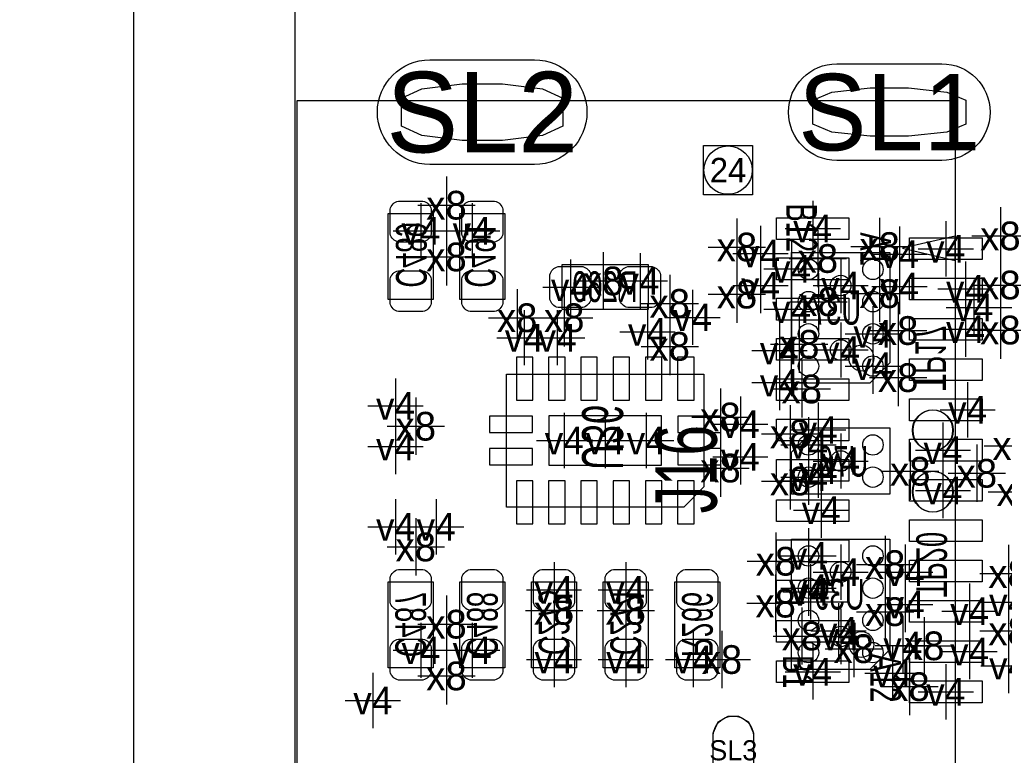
# Model space of a CAD drawing. Extents: x -36 to 384, y -28 to 269.
# Tile 28 of 53: x -3 to 9, y 45 to 54. Entities that reach past the tile are written whole.
import ezdxf
from ezdxf.enums import TextEntityAlignment as Align

# ---------------------------------------------------------------- set-up
doc = ezdxf.new("R2010")
doc.units = 0
for name, color, linetype in [('BG_OUTLINE', 7, 'CONTINUOUS'), ('BG_PANEL', 7, 'CONTINUOUS'), ('MA_NCLEGEND-1-16', 7, 'CONTINUOUS'), ('MA_NCLEGEND-1-2', 7, 'CONTINUOUS'), ('MA_NCLEGEND-14-15', 7, 'CONTINUOUS'), ('MA_NCLEGEND-15-16', 7, 'CONTINUOUS'), ('MA_NCLEGEND-2-3', 7, 'CONTINUOUS'), ('MA_NCLEGEND-3-14', 7, 'CONTINUOUS'), ('PG_ASSEMBLY_BOTTOM', 7, 'CONTINUOUS'), ('PG_ASSEMBLY_TOP', 7, 'CONTINUOUS'), ('PIN_BOTTOM', 7, 'CONTINUOUS'), ('PIN_TOP', 7, 'CONTINUOUS'), ('RD_ASSEMBLY_BOTTOM', 7, 'CONTINUOUS'), ('RD_ASSEMBLY_TOP', 7, 'CONTINUOUS')]:
    doc.layers.add(name, color=color, linetype=linetype)

# ---------------------------------------------------------------- blocks, each defined once
blk = doc.blocks.new('FIGURE_CROSS')
for points in [[(0, 0.5), (0, -0.5)], [(-0.5, 0), (0.5, 0)]]:
    blk.add_lwpolyline(points)
blk = doc.blocks.new('FIGURE_SQUARE')
blk.add_lwpolyline([(-0.5, -0.5), (-0.5, 0.5), (0.5, 0.5), (0.5, -0.5)], close=True)
blk = doc.blocks.new('FIGURE_OBLONG')
blk.add_lwpolyline([(-0.5, -0.125), (-0.5, 0.125), (-0.416, 0.375), (-0.25, 0.5), (0.25, 0.5), (0.416, 0.375), (0.5, 0.125), (0.5, -0.125), (0.416, -0.375), (0.25, -0.5), (-0.25, -0.5), (-0.416, -0.375)], close=True)

msp = doc.modelspace()

# ---------------------------------------------------------------- linework, layer by layer
at = {"layer": 'BG_OUTLINE'}
msp.add_lwpolyline([(50.000002, 0), (50.000002, 79.999992), (0, 79.999992), (0, 0)], close=True, dxfattribs=at)
at = {"layer": 'BG_PANEL'}
msp.add_lwpolyline([(-1.999996, 0), (-1.999996, 161.994596), (-10.003942, 161.994596), (-10.003942, 0)], close=True, dxfattribs=at)
at = {"layer": 'PG_ASSEMBLY_BOTTOM'}
for points in [[(1.7145, 51.4604), (1.7145, 50.3936), (1.1557, 50.3936), (1.1557, 51.4604)], [(2.6035, 51.4604), (2.6035, 50.3936), (2.0447, 50.3936), (2.0447, 51.4604)], [(4.3815, 50.2666), (3.3147, 50.2666), (3.3147, 50.8254), (4.3815, 50.8254)], [(1.1557, 45.8216), (1.1557, 46.8884), (1.7145, 46.8884), (1.7145, 45.8216)], [(2.0447, 45.8216), (2.0447, 46.8884), (2.6035, 46.8884), (2.6035, 45.8216)], [(3.4925, 46.8884), (3.4925, 45.8216), (2.9337, 45.8216), (2.9337, 46.8884)], [(4.3815, 46.8884), (4.3815, 45.8216), (3.8227, 45.8216), (3.8227, 46.8884)], [(5.2705, 46.8884), (5.2705, 45.8216), (4.7117, 45.8216), (4.7117, 46.8884)]]:
    msp.add_lwpolyline(points, close=True, dxfattribs=at)
for points in [[(6.158992, 49.354994), (6.158992, 50.974981), (7.379208, 50.974981), (7.379208, 49.604981), (7.128993, 49.354994), (6.158992, 49.354994)], [(2.623058, 47.816008), (2.623058, 49.465992), (5.073142, 49.465992), (5.073142, 48.065944), (4.823206, 47.816008), (2.623058, 47.816008)], [(7.379208, 48.796981), (7.379208, 47.977095), (6.158992, 47.977095), (6.158992, 48.496982), (6.459195, 48.796981), (7.379208, 48.796981)], [(6.158992, 45.798994), (6.158992, 47.418981), (7.379208, 47.418981), (7.379208, 46.048981), (7.128993, 45.798994), (6.158992, 45.798994)]]:
    msp.add_lwpolyline(points, dxfattribs=at)
for points in [[(7.182891, 49.665534, 1.000023), (6.867906, 49.665509, 0.999977), (7.182891, 49.665534)], [(8.162011, 48.768025, 1), (7.662189, 48.768025, 1), (8.162011, 48.768025)], [(8.162011, 48.006025, 1), (7.662189, 48.006025, 1), (8.162011, 48.006025)], [(7.182587, 46.109534, 1.000024), (6.868211, 46.109509, 0.999976), (7.182587, 46.109534)]]:
    msp.add_lwpolyline(points, format="xyb", dxfattribs=at)
at = {"layer": 'PG_ASSEMBLY_TOP'}
msp.add_lwpolyline([(0.022098, 52.856892), (0.022098, 43.917083), (8.192008, 43.917083), (8.192008, 52.856892)], close=True, dxfattribs=at)
for points in [[(8.187207, 51.176987), (7.537196, 51.027076)], [(8.187207, 50.876987), (8.187207, 51.176987)], [(7.537196, 51.027076), (8.187207, 50.876987)]]:
    msp.add_lwpolyline(points, dxfattribs=at)
at = {"layer": 'PIN_BOTTOM'}
for points in [[(2.972041, 52.066914), (1.672145, 52.066914, -1), (1.672145, 53.366911), (2.972041, 53.366911, -1)], [(8.022196, 52.116965), (6.721996, 52.116965, -1), (6.721996, 53.316861), (8.022196, 53.316861, -1)], [(1.6891, 51.5112), (1.6891, 51.2064, -0.294587), (1.5875, 51.1048), (1.2827, 51.1048, -0.294587), (1.1811, 51.2064), (1.1811, 51.5112, -0.294587), (1.2827, 51.6128), (1.5875, 51.6128, -0.294587)], [(2.5781, 51.5112), (2.5781, 51.2064, -0.294587), (2.4765, 51.1048), (2.1717, 51.1048, -0.294587), (2.0701, 51.2064), (2.0701, 51.5112, -0.294587), (2.1717, 51.6128), (2.4765, 51.6128, -0.294587)], [(1.6891, 50.6476), (1.6891, 50.3428, -0.294587), (1.5875, 50.2412), (1.2827, 50.2412, -0.294587), (1.1811, 50.3428), (1.1811, 50.6476, -0.294587), (1.2827, 50.7492), (1.5875, 50.7492, -0.294587)], [(2.5781, 50.6476), (2.5781, 50.3428, -0.294587), (2.4765, 50.2412), (2.1717, 50.2412, -0.294587), (2.0701, 50.3428), (2.0701, 50.6476, -0.294587), (2.1717, 50.7492), (2.4765, 50.7492, -0.294587)], [(3.5687, 50.292), (3.2639, 50.292, -0.294587), (3.1623, 50.3936), (3.1623, 50.6984, -0.294587), (3.2639, 50.8), (3.5687, 50.8, -0.294587), (3.6703, 50.6984), (3.6703, 50.3936, -0.294587)], [(4.4323, 50.292), (4.1275, 50.292, -0.294587), (4.0259, 50.3936), (4.0259, 50.6984, -0.294587), (4.1275, 50.8), (4.4323, 50.8, -0.294587), (4.5339, 50.6984), (4.5339, 50.3936, -0.294587)], [(1.1811, 46.6344), (1.1811, 46.9392, -0.294587), (1.2827, 47.0408), (1.5875, 47.0408, -0.294587), (1.6891, 46.9392), (1.6891, 46.6344, -0.294587), (1.5875, 46.5328), (1.2827, 46.5328, -0.294587)], [(2.0701, 46.6344), (2.0701, 46.9392, -0.294587), (2.1717, 47.0408), (2.4765, 47.0408, -0.294587), (2.5781, 46.9392), (2.5781, 46.6344, -0.294587), (2.4765, 46.5328), (2.1717, 46.5328, -0.294587)], [(3.4671, 46.9392), (3.4671, 46.6344, -0.294587), (3.3655, 46.5328), (3.0607, 46.5328, -0.294587), (2.9591, 46.6344), (2.9591, 46.9392, -0.294587), (3.0607, 47.0408), (3.3655, 47.0408, -0.294587)], [(4.3561, 46.9392), (4.3561, 46.6344, -0.294587), (4.2545, 46.5328), (3.9497, 46.5328, -0.294587), (3.8481, 46.6344), (3.8481, 46.9392, -0.294587), (3.9497, 47.0408), (4.2545, 47.0408, -0.294587)], [(5.2451, 46.9392), (5.2451, 46.6344, -0.294587), (5.1435, 46.5328), (4.8387, 46.5328, -0.294587), (4.7371, 46.6344), (4.7371, 46.9392, -0.294587), (4.8387, 47.0408), (5.1435, 47.0408, -0.294587)], [(1.1811, 45.7708), (1.1811, 46.0756, -0.294587), (1.2827, 46.1772), (1.5875, 46.1772, -0.294587), (1.6891, 46.0756), (1.6891, 45.7708, -0.294587), (1.5875, 45.6692), (1.2827, 45.6692, -0.294587)], [(2.0701, 45.7708), (2.0701, 46.0756, -0.294587), (2.1717, 46.1772), (2.4765, 46.1772, -0.294587), (2.5781, 46.0756), (2.5781, 45.7708, -0.294587), (2.4765, 45.6692), (2.1717, 45.6692, -0.294587)], [(3.4671, 46.0756), (3.4671, 45.7708, -0.294587), (3.3655, 45.6692), (3.0607, 45.6692, -0.294587), (2.9591, 45.7708), (2.9591, 46.0756, -0.294587), (3.0607, 46.1772), (3.3655, 46.1772, -0.294587)], [(4.3561, 46.0756), (4.3561, 45.7708, -0.294587), (4.2545, 45.6692), (3.9497, 45.6692, -0.294587), (3.8481, 45.7708), (3.8481, 46.0756, -0.294587), (3.9497, 46.1772), (4.2545, 46.1772, -0.294587)], [(5.2451, 46.0756), (5.2451, 45.7708, -0.294587), (5.1435, 45.6692), (4.8387, 45.6692, -0.294587), (4.7371, 45.7708), (4.7371, 46.0756, -0.294587), (4.8387, 46.1772), (5.1435, 46.1772, -0.294587)], [(5.187048, 44.622085), (5.187048, 44.971894, -1), (5.687149, 44.971894), (5.687149, 44.622085, -1)]]:
    msp.add_lwpolyline(points, format="xyb", close=True, dxfattribs=at)
for points in [[(2.746502, 49.141126), (2.949702, 49.141126), (2.949702, 49.674526), (2.746502, 49.674526)], [(3.146552, 49.141126), (3.349752, 49.141126), (3.349752, 49.674526), (3.146552, 49.674526)], [(3.546602, 49.141126), (3.749802, 49.141126), (3.749802, 49.674526), (3.546602, 49.674526)], [(3.946398, 49.141126), (4.149598, 49.141126), (4.149598, 49.674526), (3.946398, 49.674526)], [(4.346448, 49.141126), (4.549648, 49.141126), (4.549648, 49.674526), (4.346448, 49.674526)], [(4.746498, 49.141126), (4.949698, 49.141126), (4.949698, 49.674526), (4.746498, 49.674526)], [(2.414778, 48.942498), (2.414778, 48.739298), (2.948178, 48.739298), (2.948178, 48.942498)], [(3.1496, 48.3362), (4.5466, 48.3362), (4.5466, 48.9458), (3.1496, 48.9458)], [(4.748022, 48.942498), (4.748022, 48.739298), (5.281422, 48.739298), (5.281422, 48.942498)], [(2.414778, 48.542702), (2.414778, 48.339502), (2.948178, 48.339502), (2.948178, 48.542702)], [(4.748022, 48.542702), (4.748022, 48.339502), (5.281422, 48.339502), (5.281422, 48.542702)], [(2.746502, 47.607474), (2.949702, 47.607474), (2.949702, 48.140874), (2.746502, 48.140874)], [(3.146552, 47.607474), (3.349752, 47.607474), (3.349752, 48.140874), (3.146552, 48.140874)], [(3.546602, 47.607474), (3.749802, 47.607474), (3.749802, 48.140874), (3.546602, 48.140874)], [(3.946398, 47.607474), (4.149598, 47.607474), (4.149598, 48.140874), (3.946398, 48.140874)], [(4.346448, 47.607474), (4.549648, 47.607474), (4.549648, 48.140874), (4.346448, 48.140874)], [(4.746498, 47.607474), (4.949698, 47.607474), (4.949698, 48.140874), (4.746498, 48.140874)]]:
    msp.add_lwpolyline(points, close=True, dxfattribs=at)
for centre, radius in [((5.3721, 51.997102), 0.299949), ((6.369101, 50.764897), 0.127), ((7.169099, 50.764897), 0.127), ((6.7691, 50.564999), 0.127), ((6.369101, 50.364898), 0.127), ((7.169099, 50.364898), 0.127), ((6.369101, 49.965102), 0.127), ((7.169099, 49.965102), 0.127), ((6.7691, 49.765001), 0.127), ((6.369101, 49.565103), 0.127), ((7.169099, 49.565103), 0.127), ((7.9121, 48.768), 0.254), ((6.369101, 48.586898), 0.127), ((7.169099, 48.586898), 0.127), ((6.7691, 48.387), 0.127), ((6.369101, 48.187102), 0.127), ((7.169099, 48.187102), 0.127), ((7.9121, 48.006), 0.254), ((6.369101, 47.208897), 0.127), ((7.169099, 47.208897), 0.127), ((6.7691, 47.008999), 0.127), ((6.369101, 46.808898), 0.127), ((7.169099, 46.808898), 0.127), ((6.369101, 46.409102), 0.127), ((7.169099, 46.409102), 0.127), ((6.7691, 46.209001), 0.127), ((6.369101, 46.009103), 0.127), ((7.169099, 46.009103), 0.127)]:
    msp.add_circle(centre, radius, dxfattribs=at)
at = {"layer": 'PIN_TOP'}
for points in [[(2.972041, 52.066914), (1.672145, 52.066914, -1), (1.672145, 53.366911), (2.972041, 53.366911, -1)], [(8.022196, 52.116965), (6.721996, 52.116965, -1), (6.721996, 53.316861), (8.022196, 53.316861, -1)], [(5.187048, 44.622085), (5.187048, 44.971894, -1), (5.687149, 44.971894), (5.687149, 44.622085, -1)]]:
    msp.add_lwpolyline(points, format="xyb", close=True, dxfattribs=at)
for points in [[(5.972162, 51.406908), (6.872059, 51.406908), (6.872059, 51.136906), (5.972162, 51.136906)], [(7.622146, 51.156997), (8.522043, 51.156997), (8.522043, 50.886995), (7.622146, 50.886995)], [(5.972162, 50.907112), (6.872059, 50.907112), (6.872059, 50.63711), (5.972162, 50.63711)], [(7.622146, 50.6571), (8.522043, 50.6571), (8.522043, 50.387098), (7.622146, 50.387098)], [(5.972162, 50.40691), (6.872059, 50.40691), (6.872059, 50.136908), (5.972162, 50.136908)], [(7.622146, 50.156999), (8.522043, 50.156999), (8.522043, 49.886997), (7.622146, 49.886997)], [(5.972162, 49.907088), (6.872059, 49.907088), (6.872059, 49.637086), (5.972162, 49.637086)], [(7.622146, 49.657102), (8.522043, 49.657102), (8.522043, 49.3871), (7.622146, 49.3871)], [(5.972162, 49.406912), (6.872059, 49.406912), (6.872059, 49.13691), (5.972162, 49.13691)], [(7.622146, 49.157001), (8.522043, 49.157001), (8.522043, 48.886999), (7.622146, 48.886999)], [(5.972162, 48.90709), (6.872059, 48.90709), (6.872059, 48.637088), (5.972162, 48.637088)], [(7.622146, 48.6569), (8.522043, 48.6569), (8.522043, 48.386898), (7.622146, 48.386898)], [(5.972162, 48.406914), (6.872059, 48.406914), (6.872059, 48.136912), (5.972162, 48.136912)], [(7.622146, 48.157003), (8.522043, 48.157003), (8.522043, 47.887001), (7.622146, 47.887001)], [(5.972162, 47.907092), (6.872059, 47.907092), (6.872059, 47.63709), (5.972162, 47.63709)], [(7.622146, 47.656902), (8.522043, 47.656902), (8.522043, 47.3869), (7.622146, 47.3869)], [(5.972162, 47.40689), (6.872059, 47.40689), (6.872059, 47.136888), (5.972162, 47.136888)], [(7.622146, 47.157005), (8.522043, 47.157005), (8.522043, 46.887003), (7.622146, 46.887003)], [(5.972162, 46.907094), (6.872059, 46.907094), (6.872059, 46.637092), (5.972162, 46.637092)], [(7.622146, 46.656904), (8.522043, 46.656904), (8.522043, 46.386902), (7.622146, 46.386902)], [(5.972162, 46.406892), (6.872059, 46.406892), (6.872059, 46.13689), (5.972162, 46.13689)], [(7.622146, 46.157007), (8.522043, 46.157007), (8.522043, 45.887005), (7.622146, 45.887005)], [(5.972162, 45.907096), (6.872059, 45.907096), (6.872059, 45.637094), (5.972162, 45.637094)], [(7.622146, 45.656906), (8.522043, 45.656906), (8.522043, 45.386904), (7.622146, 45.386904)]]:
    msp.add_lwpolyline(points, close=True, dxfattribs=at)
msp.add_circle((5.3721, 51.997102), 0.299949, dxfattribs=at)

# ---------------------------------------------------------------- block references
at = {"layer": 'MA_NCLEGEND-1-16', "rotation": 270}
for p, xscale, yscale in [((2.322093, 52.716913), 0.699999, 1.999996), ((7.372096, 52.716913), 0.599897, 1.899895), ((5.437099, 44.796989), 0.849909, 0.500101)]:
    msp.add_blockref('FIGURE_OBLONG', p, dxfattribs=dict(at, xscale=xscale, yscale=yscale))
at = {"layer": 'MA_NCLEGEND-1-16', "xscale": 0.6096, "yscale": 0.6096}
msp.add_blockref('FIGURE_SQUARE', (5.3721, 51.997102), dxfattribs=at)
at = {"layer": 'MA_NCLEGEND-1-2', "xscale": 0.6858, "yscale": 0.6858}
for p in [(6.422111, 51.271983), (8.072095, 51.021996), (6.1595, 50.772085), (8.317509, 50.522175), (6.1595, 50.271985), (8.317509, 50.021998), (8.3439, 49.022), (6.4897, 48.772089), (8.038109, 48.522179), (6.4897, 48.271989), (8.038109, 48.021977), (6.5278, 47.7774), (6.393205, 46.763991), (8.8519, 46.6344), (8.368309, 46.522183), (6.742405, 46.278597), (8.368309, 46.021981), (8.8519, 45.847), (6.422111, 45.772095), (8.072095, 45.52188)]:
    msp.add_blockref('FIGURE_CROSS', p, dxfattribs=at)
at = {"layer": 'MA_NCLEGEND-14-15', "xscale": 0.6858, "yscale": 0.6858}
for p in [(1.5621, 51.2445), (2.1971, 51.2445), (5.774411, 50.963297), (7.499604, 50.953187), (4.2799, 50.6222), (5.774411, 50.563297), (7.499604, 50.553087), (8.4201, 50.292), (9.0805, 50.292), (4.931181, 50.170131), (4.37195, 49.990324), (2.8448, 49.917579), (3.2512, 49.917579), (7.169201, 49.965077), (6.008395, 49.759692), (7.169201, 49.565077), (6.008395, 49.359591), (5.5245, 48.8442), (1.247165, 48.567365), (6.368999, 48.586898), (5.5245, 48.4378), (6.368999, 48.187077), (1.247165, 47.571635), (6.368999, 47.208999), (7.568209, 47.005977), (6.368999, 46.808898), (3.2131, 46.7868), (4.1021, 46.7868), (7.568209, 46.605977), (7.540193, 46.096479), (1.5621, 46.0375), (2.1971, 46.0375), (4.9403, 45.9232), (7.41299, 45.75429)]:
    msp.add_blockref('FIGURE_CROSS', p, dxfattribs=at)
at = {"layer": 'MA_NCLEGEND-15-16', "xscale": 0.6858, "yscale": 0.6858}
for p in [(1.5621, 51.2445), (2.1971, 51.2445), (5.774411, 50.963297), (7.499604, 50.953187), (4.2799, 50.6222), (3.4163, 50.546), (5.774411, 50.563297), (6.7691, 50.565075), (7.499604, 50.553087), (8.4201, 50.292), (9.0805, 50.292), (4.931181, 50.170131), (4.37195, 49.990324), (2.8448, 49.917579), (3.2512, 49.917579), (7.169201, 49.965077), (6.008395, 49.759692), (6.7691, 49.764975), (7.169201, 49.565077), (6.008395, 49.359591), (5.5245, 48.8442), (3.3401, 48.641), (3.8481, 48.641), (4.3561, 48.641), (6.368999, 48.586898), (5.5245, 48.4378), (6.7691, 48.387), (6.368999, 48.187077), (6.368999, 47.208999), (6.7691, 47.009075), (7.568209, 47.005977), (6.368999, 46.808898), (3.2131, 46.7868), (4.1021, 46.7868), (7.568209, 46.605977), (6.7691, 46.208975), (7.540193, 46.096479), (1.5621, 46.0375), (2.1971, 46.0375), (3.2131, 45.9232), (4.1021, 45.9232), (4.9403, 45.9232), (7.41299, 45.75429)]:
    msp.add_blockref('FIGURE_CROSS', p, dxfattribs=at)
at = {"layer": 'MA_NCLEGEND-2-3', "xscale": 0.6858, "yscale": 0.6858}
for p in [(6.1595, 50.772085), (8.317509, 50.522175), (6.1595, 50.271985), (8.317509, 50.021998), (1.247165, 49.070235), (8.3439, 49.022), (6.4897, 48.772089), (8.038109, 48.522179), (6.4897, 48.271989), (8.038109, 48.021977), (6.5278, 47.7774), (1.750035, 47.571635), (6.393205, 46.763991), (8.8519, 46.6344), (8.368309, 46.522183), (6.742405, 46.278597), (8.368309, 46.021981), (8.8519, 45.847), (0.9652, 45.4152)]:
    msp.add_blockref('FIGURE_CROSS', p, dxfattribs=at)
at = {"layer": 'MA_NCLEGEND-3-14', "xscale": 0.7112, "yscale": 0.7112}
for p in [(1.8796, 51.562), (8.7503, 51.181), (5.482615, 51.042595), (7.252208, 51.048488), (1.8796, 50.919888), (6.48589, 50.900381), (3.8227, 50.6222), (5.482615, 50.458395), (7.252208, 50.464288), (8.7503, 50.5714), (4.6482, 50.3428), (6.494805, 50.363196), (2.7559, 50.165), (3.3401, 50.165), (7.482103, 50.006275), (8.7503, 50.0126), (4.6482, 49.8094), (6.255512, 49.835283), (7.482103, 49.422075), (6.285992, 49.281588), (5.277104, 48.9331), (1.4986, 48.8188), (6.141999, 48.723093), (8.9027, 48.5775), (5.278603, 48.299675), (7.6327, 48.26), (6.141999, 48.138893), (8.4582, 48.2346), (8.9535, 48.006), (1.4986, 47.3202), (5.966511, 47.143187), (7.320788, 47.101277), (8.8519, 46.99), (5.962396, 46.622792), (3.2131, 46.5328), (4.1021, 46.5328), (7.320788, 46.517077), (1.8796, 46.362087), (6.288989, 46.2153), (8.8519, 46.2788), (6.932193, 46.058099), (7.805395, 46.09338), (5.2959, 45.9232), (1.8796, 45.72), (7.622489, 45.586675)]:
    msp.add_blockref('FIGURE_CROSS', p, dxfattribs=at)

# ---------------------------------------------------------------- texts
at = {"layer": 'MA_NCLEGEND-1-16'}
for s, height, p in [('SL2', 0.999998, (2.322093, 52.716913)), ('SL1', 0.949947, (7.372096, 52.716913)), ('24', 0.3048, (5.3721, 51.997102)), ('SL3', 0.25005, (5.437099, 44.796989))]:
    msp.add_text(s, height=height, dxfattribs=at).set_placement(p, align=Align.MIDDLE_CENTER)
at = {"layer": 'MA_NCLEGEND-1-2'}
for p in [(6.422111, 51.271983), (8.072095, 51.021996), (6.1595, 50.772085), (8.317509, 50.522175), (6.1595, 50.271985), (8.317509, 50.021998), (8.3439, 49.022), (6.4897, 48.772089), (8.038109, 48.522179), (6.4897, 48.271989), (8.038109, 48.021977), (6.5278, 47.7774), (6.393205, 46.763991), (8.8519, 46.6344), (8.368309, 46.522183), (6.742405, 46.278597), (8.368309, 46.021981), (6.422111, 45.772095), (8.8519, 45.847), (8.072095, 45.52188)]:
    msp.add_text('v4', height=0.3429, dxfattribs=at).set_placement(p, align=Align.MIDDLE_CENTER)
at = {"layer": 'MA_NCLEGEND-14-15'}
for p in [(1.5621, 51.2445), (2.1971, 51.2445), (5.774411, 50.963297), (7.499604, 50.953187), (4.2799, 50.6222), (5.774411, 50.563297), (7.499604, 50.553087), (8.4201, 50.292), (4.931181, 50.170131), (2.8448, 49.917579), (3.2512, 49.917579), (4.37195, 49.990324), (7.169201, 49.965077), (6.008395, 49.759692), (7.169201, 49.565077), (6.008395, 49.359591), (5.5245, 48.8442), (1.247165, 48.567365), (6.368999, 48.586898), (5.5245, 48.4378), (6.368999, 48.187077), (1.247165, 47.571635), (6.368999, 47.208999), (7.568209, 47.005977), (3.2131, 46.7868), (4.1021, 46.7868), (6.368999, 46.808898), (7.568209, 46.605977), (1.5621, 46.0375), (2.1971, 46.0375), (7.540193, 46.096479), (4.9403, 45.9232), (7.41299, 45.75429)]:
    msp.add_text('v4', height=0.3429, dxfattribs=at).set_placement(p, align=Align.MIDDLE_CENTER)
at = {"layer": 'MA_NCLEGEND-15-16'}
for p in [(1.5621, 51.2445), (2.1971, 51.2445), (5.774411, 50.963297), (7.499604, 50.953187), (3.4163, 50.546), (4.2799, 50.6222), (5.774411, 50.563297), (6.7691, 50.565075), (7.499604, 50.553087), (8.4201, 50.292), (4.931181, 50.170131), (2.8448, 49.917579), (3.2512, 49.917579), (4.37195, 49.990324), (7.169201, 49.965077), (6.008395, 49.759692), (6.7691, 49.764975), (7.169201, 49.565077), (6.008395, 49.359591), (5.5245, 48.8442), (3.3401, 48.641), (3.8481, 48.641), (4.3561, 48.641), (6.368999, 48.586898), (5.5245, 48.4378), (6.7691, 48.387), (6.368999, 48.187077), (6.368999, 47.208999), (6.7691, 47.009075), (7.568209, 47.005977), (3.2131, 46.7868), (4.1021, 46.7868), (6.368999, 46.808898), (7.568209, 46.605977), (6.7691, 46.208975), (1.5621, 46.0375), (2.1971, 46.0375), (7.540193, 46.096479), (3.2131, 45.9232), (4.1021, 45.9232), (4.9403, 45.9232), (7.41299, 45.75429)]:
    msp.add_text('v4', height=0.3429, dxfattribs=at).set_placement(p, align=Align.MIDDLE_CENTER)
at = {"layer": 'MA_NCLEGEND-2-3'}
for p in [(6.1595, 50.772085), (8.317509, 50.522175), (6.1595, 50.271985), (8.317509, 50.021998), (1.247165, 49.070235), (8.3439, 49.022), (6.4897, 48.772089), (8.038109, 48.522179), (6.4897, 48.271989), (8.038109, 48.021977), (6.5278, 47.7774), (1.750035, 47.571635), (6.393205, 46.763991), (8.8519, 46.6344), (8.368309, 46.522183), (6.742405, 46.278597), (8.368309, 46.021981), (8.8519, 45.847), (0.9652, 45.4152)]:
    msp.add_text('v4', height=0.3429, dxfattribs=at).set_placement(p, align=Align.MIDDLE_CENTER)
at = {"layer": 'MA_NCLEGEND-3-14'}
for p in [(1.8796, 51.562), (8.7503, 51.181), (5.482615, 51.042595), (7.252208, 51.048488), (1.8796, 50.919888), (6.48589, 50.900381), (3.8227, 50.6222), (8.7503, 50.5714), (5.482615, 50.458395), (7.252208, 50.464288), (4.6482, 50.3428), (6.494805, 50.363196), (2.7559, 50.165), (3.3401, 50.165), (7.482103, 50.006275), (8.7503, 50.0126), (4.6482, 49.8094), (6.255512, 49.835283), (7.482103, 49.422075), (6.285992, 49.281588), (5.277104, 48.9331), (1.4986, 48.8188), (6.141999, 48.723093), (8.9027, 48.5775), (5.278603, 48.299675), (7.6327, 48.26), (8.4582, 48.2346), (6.141999, 48.138893), (8.9535, 48.006), (1.4986, 47.3202), (5.966511, 47.143187), (7.320788, 47.101277), (8.8519, 46.99), (5.962396, 46.622792), (3.2131, 46.5328), (4.1021, 46.5328), (7.320788, 46.517077), (1.8796, 46.362087), (8.8519, 46.2788), (6.288989, 46.2153), (6.932193, 46.058099), (7.805395, 46.09338), (5.2959, 45.9232), (1.8796, 45.72), (7.622489, 45.586675)]:
    msp.add_text('x8', height=0.3556, dxfattribs=at).set_placement(p, align=Align.MIDDLE_CENTER)
at = {"layer": 'PG_ASSEMBLY_TOP', "width": 0.666667}
for s, p in [('B12', (6.093993, 51.282092)), ('A1', (7.014007, 51.016992)), ('B1', (6.053607, 45.772375)), ('A12', (7.1374, 45.6946))]:
    msp.add_text(s, height=0.381, rotation=270, dxfattribs=at).set_placement(p, align=Align.CENTER)
at = {"layer": 'RD_ASSEMBLY_BOTTOM', "text_generation_flag": 2}
for s, height, width, p in [('C489', 0.381, 0.666667, (1.252195, 50.94478)), ('C491', 0.381, 0.666667, (2.1082, 50.94478)), ('TP17', 0.381, 0.666667, (7.6962, 49.66462)), ('U36', 0.508, 0.65, (3.56108, 48.68164)), ('TP20', 0.381, 0.666667, (7.70636, 47.10176)), ('C487', 0.381, 0.666667, (1.2446, 46.35754)), ('C488', 0.381, 0.666667, (2.1336, 46.35754)), ('C275', 0.381, 0.666667, (3.0226, 46.38294)), ('C274', 0.381, 0.666667, (3.9116, 46.38294)), ('R266', 0.381, 0.666667, (4.8006, 46.35754))]:
    msp.add_text(s, height=height, rotation=270, dxfattribs=dict(at, width=width)).set_placement(p, align=Align.CENTER)
at = {"layer": 'RD_ASSEMBLY_BOTTOM', "text_generation_flag": 2, "width": 0.666667}
for s, p in [('R260', (3.84556, 50.36058)), ('U37', (6.71068, 50.07864)), ('U76', (6.79958, 48.19396)), ('U39', (6.75386, 46.54296))]:
    msp.add_text(s, height=0.381, dxfattribs=at).set_placement(p, align=Align.CENTER)
at = {"layer": 'RD_ASSEMBLY_TOP', "width": 0.666667}
msp.add_text('J16', height=0.762, rotation=90, dxfattribs=at).set_placement((5.2324, 48.2854), align=Align.CENTER)

doc.saveas('drawing.dxf')
